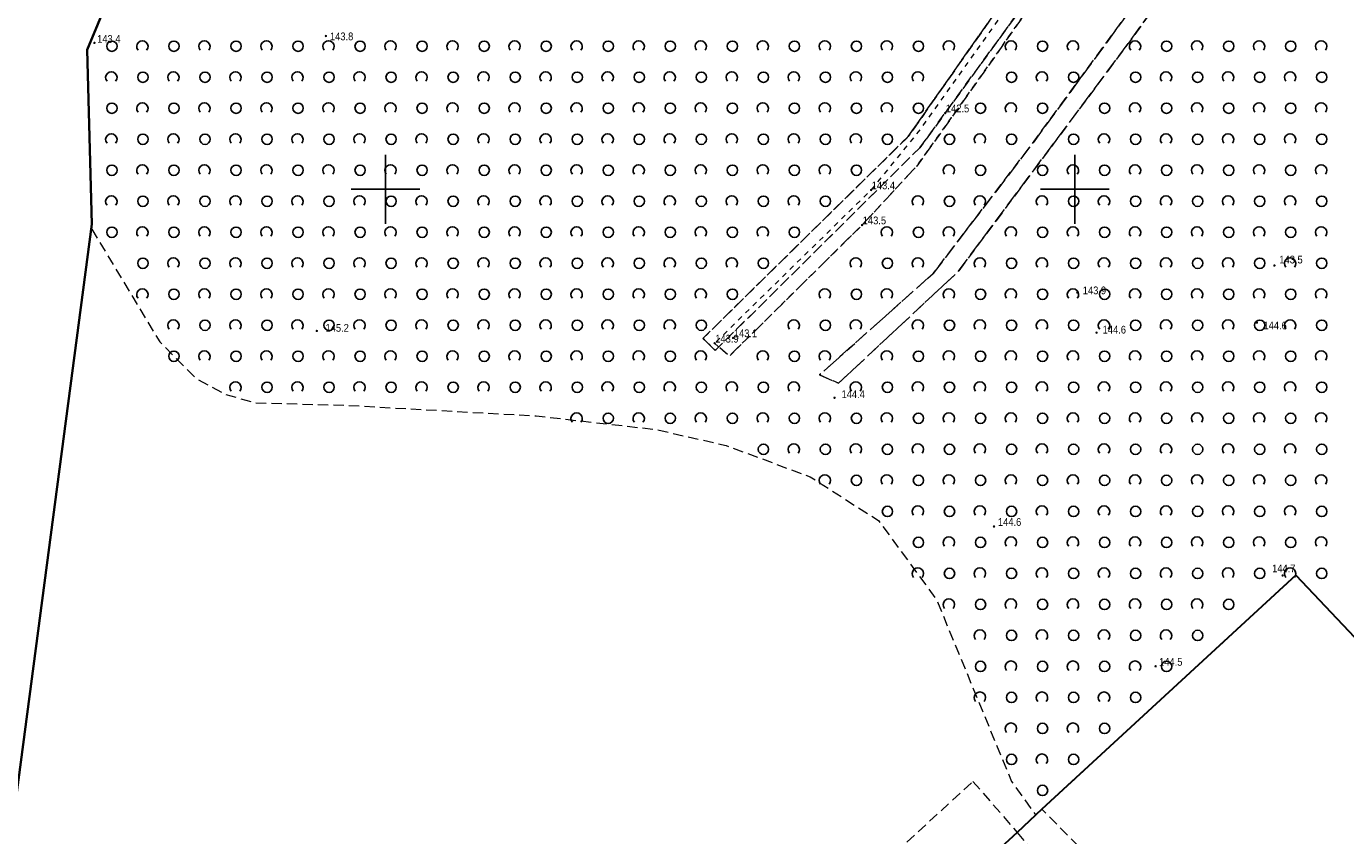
# Model space of a CAD drawing. Header units: metres. Extents: x 5548743 to 5556416, y 5707500 to 5714000.
# Tile 142 of 203: x 5554048 to 5554239, y 5710306 to 5710424. Entities that reach past the tile are written whole.
import ezdxf

# ---------------------------------------------------------------- set-up
doc = ezdxf.new("R2010")
doc.units = ezdxf.units.M
doc.header["$MEASUREMENT"] = 0
for name, pattern in [('0.75_0.75', [1.5, 0.75, -0.75]), ('1.5_0.75', [2.25, 1.5, -0.75]), ('2.25_0.75', [3, 2.25, -0.75]), ('219-1000', [0])]:
    doc.linetypes.add(name, pattern=pattern)
doc.layers.get('0').update_dxf_attribs({"color": 2, "linetype": 'CONTINUOUS', "lineweight": 5})
for name, color, linetype in [('216-obręb ewidencyjny', 7, 'CONTINUOUS'), ('218-kontur użytku gruntowego', 7, 'CONTINUOUS'), ('219-działka ewidencyjna', 7, 'CONTINUOUS'), ('jezdnia', 7, 'CONTINUOUS'), ('pikieta naturalna', 7, 'CONTINUOUS'), ('pikieta naturalna-Atr2', 7, 'CONTINUOUS'), ('rów melioracyjny (poligon)', 7, 'CONTINUOUS'), ('Wstawianie ramki sekcyjnej z opisem', 7, 'CONTINUOUS'), ('zadrzewienie  zakrzewienie', 7, 'CONTINUOUS')]:
    doc.layers.add(name, color=color, linetype=linetype)
doc.styles.get("Standard").update_dxf_attribs({"font": 'Working1250', "width": 0.75})

# ---------------------------------------------------------------- blocks, each defined once
blk = doc.blocks.new('OTZK1')
at = {"color": 0, "linetype": 'Continuous'}
blk.add_circle((0, 0), 0.75, dxfattribs=at)
blk = doc.blocks.new('OTZK2')
at = {"color": 0, "linetype": 'Continuous'}
blk.add_arc((0, 0), 0.825, 318.85, 221.162, dxfattribs=at)
blk = doc.blocks.new('PW01')
at = {"linetype": 'Continuous', "lineweight": 13}
h = blk.add_hatch(color=0, dxfattribs=at)
edge = h.paths.add_edge_path()
edge.add_arc((0, 0), 0.18, 0, 360)
blk = doc.blocks.new('RAMKA1000K')
at = {"color": 0}
for p, q in [((500, 395), (500, 405)), ((600, 395), (600, 405)), ((495, 400), (505, 400)), ((595, 400), (605, 400))]:
    blk.add_line(p, q, dxfattribs=at)

msp = doc.modelspace()

# ---------------------------------------------------------------- linework, layer by layer
at = {"layer": '216-obręb ewidencyjny', "color": 4, "linetype": 'Continuous', "lineweight": 35, "flags": 128}
for points in [[(5554045.86, 5710307.34), (5554057.42, 5710394.92), (5554056.73, 5710420.22), (5554062.65, 5710434.58), (5554065.94, 5710439.28), (5554090.31, 5710453.78), (5554118.35, 5710480.93), (5554134.42, 5710494.53), (5554153.7, 5710513.41), (5554206.09, 5710523.49), (5554194.81, 5710573.13), (5554178.04, 5710646.86), (5554238.16, 5710658.89), (5554276.91, 5710687.13), (5554288.24, 5710695.38), (5554272.17, 5710738.55)], [(5554272.17, 5710738.55), (5554288.24, 5710695.38), (5554276.91, 5710687.13), (5554238.16, 5710658.89), (5554178.04, 5710646.86), (5554194.81, 5710573.13), (5554206.09, 5710523.49), (5554153.7, 5710513.41), (5554134.42, 5710494.53), (5554118.35, 5710480.93), (5554090.31, 5710453.78), (5554065.94, 5710439.28), (5554062.65, 5710434.58), (5554056.73, 5710420.22), (5554057.42, 5710394.92), (5554045.86, 5710307.34)]]:
    msp.add_lwpolyline(points, dxfattribs=at)
at = {"layer": '218-kontur użytku gruntowego', "color": 70, "linetype": '1.5_0.75', "lineweight": 18, "flags": 128}
for points in [[(5554232.93, 5710489.01), (5554175.82, 5710407.64)], [(5554175.82, 5710407.64), (5554232.93, 5710489.01)], [(5554177.53, 5710406.03), (5554228.28, 5710475.83)], [(5554228.28, 5710475.83), (5554177.53, 5710406.03)], [(5554056.73, 5710420.22), (5554062.65, 5710434.58)], [(5554062.65, 5710434.58), (5554056.73, 5710420.22)], [(5554057.42, 5710394.92), (5554056.73, 5710420.22)], [(5554056.73, 5710420.22), (5554057.42, 5710394.92)], [(5554175.82, 5710407.64), (5554146.05, 5710378.36)], [(5554146.05, 5710378.36), (5554175.82, 5710407.64)], [(5554147.84, 5710376.61), (5554177.53, 5710406.03)], [(5554177.53, 5710406.03), (5554147.84, 5710376.61)], [(5554045.86, 5710307.34), (5554057.42, 5710394.92)], [(5554057.42, 5710394.92), (5554045.86, 5710307.34)], [(5554146.05, 5710378.36), (5554147.84, 5710376.61)], [(5554147.84, 5710376.61), (5554146.05, 5710378.36)], [(5554213.13, 5710326.53), (5554232.07, 5710343.99)], [(5554232.07, 5710343.99), (5554240.55, 5710334.99)], [(5554195.23, 5710310.03), (5554213.13, 5710326.53)], [(5554144.16, 5710276.28), (5554185.22, 5710314.06)], [(5554185.22, 5710314.06), (5554191.65, 5710306.66)], [(5554191.65, 5710306.66), (5554195.23, 5710310.03)], [(5554195.23, 5710310.03), (5554191.65, 5710306.66)], [(5554206.84, 5710298.24), (5554195.23, 5710310.03)], [(5554191.65, 5710306.66), (5554194.59, 5710303.14)]]:
    msp.add_lwpolyline(points, dxfattribs=at)
at = {"layer": '219-działka ewidencyjna', "color": 94, "linetype": '219-1000', "lineweight": 30, "flags": 128}
for points in [[(5554062.65, 5710434.58), (5554056.73, 5710420.22)], [(5554056.73, 5710420.22), (5554057.42, 5710394.92)], [(5554057.42, 5710394.92), (5554045.86, 5710307.34)], [(5554232.07, 5710343.99), (5554195.23, 5710310.03)], [(5554232.07, 5710343.99), (5554240.55, 5710334.99)], [(5554195.23, 5710310.03), (5554191.65, 5710306.66)], [(5554191.65, 5710306.66), (5554150.58, 5710268.88)]]:
    msp.add_lwpolyline(points, dxfattribs=at)
at = {"layer": 'jezdnia', "color": 252, "linetype": '2.25_0.75', "lineweight": 18, "flags": 128}
msp.add_lwpolyline([(5554216.16, 5710527.44), (5554217.64, 5710524.46), (5554218.92, 5710520.45), (5554218.33, 5710509.44), (5554221.68, 5710485.42), (5554223.28, 5710475.26), (5554224.12, 5710469.93), (5554225.45, 5710461.49), (5554224.5, 5710452.71), (5554221.13, 5710444.69), (5554208.21, 5710426.22), (5554193.5, 5710406.16), (5554179.46, 5710387.79), (5554162.95, 5710373.05), (5554165.73, 5710371.86), (5554183.07, 5710388.06), (5554192.04, 5710400.08), (5554208.67, 5710422.4), (5554223.76, 5710443.66), (5554227.93, 5710456.64), (5554227.79, 5710464.27), (5554226.3, 5710473.02), (5554225.4, 5710478.28), (5554224.02, 5710486.38), (5554221.12, 5710510.69), (5554221.67, 5710519.63), (5554223.68, 5710524.66), (5554227.29, 5710527.87)], close=True, dxfattribs=at)
at = {"layer": 'rów melioracyjny (poligon)', "color": 252, "linetype": '0.75_0.75', "lineweight": 18, "flags": 128}
msp.add_lwpolyline([(5554147.75, 5710377.65), (5554149.87, 5710375.77), (5554169.13, 5710394.8), (5554177.06, 5710403.36), (5554182.13, 5710410.39), (5554210.77, 5710450.99), (5554208.62, 5710452.26), (5554177.57, 5710408.71), (5554170.44, 5710399.89)], close=True, dxfattribs=at)
at = {"layer": 'zadrzewienie  zakrzewienie', "color": 252, "linetype": '1.5_0.75', "lineweight": 18, "flags": 128}
msp.add_lwpolyline([(5554209.66, 5710527.33), (5554207.82, 5710529.44), (5554204.9, 5710528.71), (5554206.09, 5710523.49), (5554153.7, 5710513.41), (5554134.42, 5710494.53), (5554118.35, 5710480.93), (5554090.31, 5710453.78), (5554065.94, 5710439.28), (5554062.65, 5710434.58), (5554056.73, 5710420.22), (5554057.34, 5710394.33), (5554067.25, 5710377.84), (5554072.54, 5710372.5), (5554076.84, 5710370.21), (5554081.11, 5710369.02), (5554094.49, 5710368.64), (5554121.84, 5710367.11), (5554139.34, 5710365.12), (5554149.44, 5710362.8), (5554161.61, 5710358.27), (5554171.52, 5710351.92), (5554179.94, 5710340.44), (5554190.82, 5710314.04), (5554194.32, 5710309.17), (5554195.23, 5710310.03), (5554232.07, 5710343.99), (5554240.55, 5710334.99), (5554265.89, 5710358.74), (5554282.4, 5710349.17), (5554292.48, 5710342.31), (5554304.26, 5710328.81), (5554306.12, 5710338.85), (5554311.76, 5710348.16), (5554320.23, 5710366.98), (5554335.34, 5710405.83), (5554341.01, 5710420.02), (5554341.49, 5710420.99), (5554332.19, 5710433.4), (5554323.12, 5710411.99), (5554323.67, 5710411.09), (5554321.24, 5710410.44), (5554319.33, 5710412.29), (5554329.4, 5710436.75), (5554322.15, 5710453.89), (5554308.96, 5710444.96), (5554292.36, 5710431.8), (5554283.91, 5710425.75), (5554283.01, 5710426.91), (5554277.88, 5710423.34), (5554280.98, 5710399.35), (5554272.92, 5710386.93), (5554262.58, 5710370.41), (5554252.31, 5710361.92), (5554250.75, 5710363.62), (5554261.02, 5710372.02), (5554268.28, 5710383.82), (5554271.9, 5710389.79), (5554278.79, 5710399.71), (5554276, 5710413.8), (5554275.14, 5710417.83), (5554274.92, 5710423.09), (5554275.96, 5710427.32), (5554278.49, 5710432.51), (5554260.02, 5710455.13), (5554255.69, 5710459.76), (5554253.8, 5710462.83), (5554253.23, 5710465.71), (5554253.86, 5710468.95), (5554250.94, 5710472.32), (5554239.53, 5710481.7), (5554234.47, 5710486.87), (5554228.28, 5710475.83), (5554224.12, 5710469.93), (5554226.3, 5710473.02), (5554227.79, 5710464.27), (5554227.93, 5710456.64), (5554223.76, 5710443.66), (5554208.67, 5710422.4), (5554192.04, 5710400.08), (5554183.07, 5710388.06), (5554165.73, 5710371.86), (5554162.95, 5710373.05), (5554179.46, 5710387.79), (5554193.5, 5710406.16), (5554208.21, 5710426.22), (5554221.13, 5710444.69), (5554224.5, 5710452.71), (5554225.45, 5710461.49), (5554224.12, 5710469.93), (5554182.13, 5710410.39), (5554177.06, 5710403.36), (5554169.13, 5710394.8), (5554149.87, 5710375.77), (5554148.35, 5710377.11), (5554147.84, 5710376.61), (5554146.05, 5710378.36), (5554175.82, 5710407.64), (5554232.93, 5710489.01), (5554229.21, 5710494.16), (5554227.51, 5710499.08), (5554224.87, 5710505.33), (5554224.66, 5710509.11), (5554227.53, 5710513.98), (5554233.01, 5710517.44), (5554249.88, 5710523.85), (5554266.47, 5710532.61), (5554271.82, 5710536.43), (5554268.46, 5710539.75), (5554267.34, 5710539.23), (5554267.04, 5710539.62), (5554256.42, 5710534.69), (5554245.39, 5710531.1), (5554234.82, 5710528.9), (5554235.04, 5710527.35), (5554232, 5710526.95), (5554231.74, 5710528.44), (5554227.29, 5710527.87), (5554223.68, 5710524.66), (5554221.67, 5710519.63), (5554221.12, 5710510.69), (5554224.02, 5710486.38), (5554225.4, 5710478.28), (5554223.28, 5710475.26), (5554221.68, 5710485.42), (5554218.33, 5710509.44), (5554218.92, 5710520.45), (5554217.64, 5710524.46), (5554216.16, 5710527.44)], close=True, dxfattribs=at)

# ---------------------------------------------------------------- block references
at = {"layer": 'pikieta naturalna', "color": 252, "linetype": 'Continuous', "lineweight": 13}
for p in [(5554091.35, 5710422.24), (5554057.78, 5710421.24), (5554181.2, 5710411.06), (5554170.44, 5710399.89), (5554169.13, 5710394.8), (5554228.95, 5710388.93), (5554200.36, 5710385.02), (5554090.03, 5710379.44), (5554226.4, 5710380.65), (5554147.75, 5710377.65), (5554150.43, 5710378.43), (5554203.15, 5710379.19), (5554165.14, 5710369.74), (5554188.27, 5710351.06), (5554230.14, 5710343.95), (5554211.72, 5710330.77)]:
    msp.add_blockref('PW01', p, dxfattribs=at)
at = {"layer": 'Wstawianie ramki sekcyjnej z opisem', "color": 8, "linetype": 'Continuous', "lineweight": 5}
msp.add_blockref('RAMKA1000K', (5553600, 5710000), dxfattribs=at)
msp.add_blockref('RAMKA1000K', (5553600, 5710000), dxfattribs=at)
msp.add_blockref('RAMKA1000K', (5553600, 5710000), dxfattribs=at)
msp.add_blockref('RAMKA1000K', (5553600, 5710000), dxfattribs=at)
at = {"layer": 'zadrzewienie  zakrzewienie', "color": 3, "linetype": 'Continuous', "lineweight": 18}
for name, p in [('OTZK2', (5554064.729, 5710420.722)), ('OTZK2', (5554073.729, 5710420.722)), ('OTZK2', (5554082.729, 5710420.722)), ('OTZK2', (5554091.729, 5710420.722)), ('OTZK2', (5554100.729, 5710420.722)), ('OTZK2', (5554109.729, 5710420.722)), ('OTZK2', (5554118.729, 5710420.722)), ('OTZK2', (5554127.729, 5710420.722)), ('OTZK2', (5554136.729, 5710420.722)), ('OTZK2', (5554145.729, 5710420.722)), ('OTZK2', (5554154.729, 5710420.722)), ('OTZK2', (5554163.729, 5710420.722)), ('OTZK2', (5554172.729, 5710420.722)), ('OTZK2', (5554181.729, 5710420.722)), ('OTZK2', (5554190.729, 5710420.722)), ('OTZK2', (5554199.729, 5710420.722)), ('OTZK2', (5554208.729, 5710420.722)), ('OTZK2', (5554217.729, 5710420.722)), ('OTZK2', (5554226.729, 5710420.722)), ('OTZK2', (5554235.729, 5710420.722)), ('OTZK1', (5554060.316, 5710420.756)), ('OTZK1', (5554069.316, 5710420.756)), ('OTZK1', (5554078.316, 5710420.756)), ('OTZK1', (5554087.316, 5710420.756)), ('OTZK1', (5554096.316, 5710420.756)), ('OTZK1', (5554105.316, 5710420.756)), ('OTZK1', (5554114.316, 5710420.756)), ('OTZK1', (5554123.316, 5710420.756)), ('OTZK1', (5554132.316, 5710420.756)), ('OTZK1', (5554141.316, 5710420.756)), ('OTZK1', (5554150.316, 5710420.756)), ('OTZK1', (5554159.316, 5710420.756)), ('OTZK1', (5554168.316, 5710420.756)), ('OTZK1', (5554177.316, 5710420.756)), ('OTZK1', (5554195.316, 5710420.756)), ('OTZK1', (5554213.316, 5710420.756)), ('OTZK1', (5554222.316, 5710420.756)), ('OTZK1', (5554231.316, 5710420.756)), ('OTZK2', (5554060.229, 5710416.222)), ('OTZK1', (5554064.816, 5710416.256)), ('OTZK2', (5554069.229, 5710416.222)), ('OTZK1', (5554073.816, 5710416.256)), ('OTZK2', (5554078.229, 5710416.222)), ('OTZK1', (5554082.816, 5710416.256)), ('OTZK2', (5554087.229, 5710416.222)), ('OTZK1', (5554091.816, 5710416.256)), ('OTZK2', (5554096.229, 5710416.222)), ('OTZK1', (5554100.816, 5710416.256)), ('OTZK2', (5554105.229, 5710416.222)), ('OTZK1', (5554109.816, 5710416.256)), ('OTZK2', (5554114.229, 5710416.222)), ('OTZK1', (5554118.816, 5710416.256)), ('OTZK2', (5554123.229, 5710416.222)), ('OTZK1', (5554127.816, 5710416.256)), ('OTZK2', (5554132.229, 5710416.222)), ('OTZK1', (5554136.816, 5710416.256)), ('OTZK2', (5554141.229, 5710416.222)), ('OTZK1', (5554145.816, 5710416.256)), ('OTZK2', (5554150.229, 5710416.222)), ('OTZK1', (5554154.816, 5710416.256)), ('OTZK2', (5554159.229, 5710416.222)), ('OTZK1', (5554163.816, 5710416.256)), ('OTZK2', (5554168.229, 5710416.222)), ('OTZK1', (5554172.816, 5710416.256)), ('OTZK2', (5554177.229, 5710416.222)), ('OTZK1', (5554190.816, 5710416.256)), ('OTZK2', (5554195.229, 5710416.222)), ('OTZK1', (5554199.816, 5710416.256)), ('OTZK1', (5554208.816, 5710416.256)), ('OTZK2', (5554213.229, 5710416.222)), ('OTZK1', (5554217.816, 5710416.256)), ('OTZK2', (5554222.229, 5710416.222)), ('OTZK1', (5554226.816, 5710416.256)), ('OTZK2', (5554231.229, 5710416.222)), ('OTZK1', (5554235.816, 5710416.256)), ('OTZK1', (5554060.316, 5710411.756)), ('OTZK2', (5554064.729, 5710411.722)), ('OTZK1', (5554069.316, 5710411.756)), ('OTZK2', (5554073.729, 5710411.722)), ('OTZK1', (5554078.316, 5710411.756)), ('OTZK2', (5554082.729, 5710411.722)), ('OTZK1', (5554087.316, 5710411.756)), ('OTZK2', (5554091.729, 5710411.722)), ('OTZK1', (5554096.316, 5710411.756)), ('OTZK2', (5554100.729, 5710411.722)), ('OTZK1', (5554105.316, 5710411.756)), ('OTZK2', (5554109.729, 5710411.722)), ('OTZK1', (5554114.316, 5710411.756)), ('OTZK2', (5554118.729, 5710411.722)), ('OTZK1', (5554123.316, 5710411.756)), ('OTZK2', (5554127.729, 5710411.722)), ('OTZK1', (5554132.316, 5710411.756)), ('OTZK2', (5554136.729, 5710411.722)), ('OTZK1', (5554141.316, 5710411.756)), ('OTZK2', (5554145.729, 5710411.722)), ('OTZK1', (5554150.316, 5710411.756)), ('OTZK2', (5554154.729, 5710411.722)), ('OTZK1', (5554159.316, 5710411.756)), ('OTZK2', (5554163.729, 5710411.722)), ('OTZK1', (5554168.316, 5710411.756)), ('OTZK2', (5554172.729, 5710411.722)), ('OTZK1', (5554177.316, 5710411.756)), ('OTZK1', (5554186.316, 5710411.756)), ('OTZK2', (5554190.729, 5710411.722)), ('OTZK1', (5554195.316, 5710411.756)), ('OTZK1', (5554204.316, 5710411.756)), ('OTZK2', (5554208.729, 5710411.722)), ('OTZK1', (5554213.316, 5710411.756)), ('OTZK2', (5554217.729, 5710411.722)), ('OTZK1', (5554222.316, 5710411.756)), ('OTZK2', (5554226.729, 5710411.722)), ('OTZK1', (5554231.316, 5710411.756)), ('OTZK2', (5554235.729, 5710411.722)), ('OTZK2', (5554060.229, 5710407.222)), ('OTZK1', (5554064.816, 5710407.256)), ('OTZK2', (5554069.229, 5710407.222)), ('OTZK1', (5554073.816, 5710407.256)), ('OTZK2', (5554078.229, 5710407.222)), ('OTZK1', (5554082.816, 5710407.256)), ('OTZK2', (5554087.229, 5710407.222)), ('OTZK1', (5554091.816, 5710407.256)), ('OTZK2', (5554096.229, 5710407.222)), ('OTZK1', (5554100.816, 5710407.256)), ('OTZK2', (5554105.229, 5710407.222)), ('OTZK1', (5554109.816, 5710407.256)), ('OTZK2', (5554114.229, 5710407.222)), ('OTZK1', (5554118.816, 5710407.256)), ('OTZK2', (5554123.229, 5710407.222)), ('OTZK1', (5554127.816, 5710407.256)), ('OTZK2', (5554132.229, 5710407.222)), ('OTZK1', (5554136.816, 5710407.256)), ('OTZK2', (5554141.229, 5710407.222)), ('OTZK1', (5554145.816, 5710407.256)), ('OTZK2', (5554150.229, 5710407.222)), ('OTZK1', (5554154.816, 5710407.256)), ('OTZK2', (5554159.229, 5710407.222)), ('OTZK1', (5554163.816, 5710407.256)), ('OTZK2', (5554168.229, 5710407.222)), ('OTZK1', (5554172.816, 5710407.256)), ('OTZK1', (5554181.816, 5710407.256)), ('OTZK2', (5554186.229, 5710407.222)), ('OTZK1', (5554190.816, 5710407.256)), ('OTZK1', (5554199.816, 5710407.256)), ('OTZK2', (5554204.229, 5710407.222)), ('OTZK1', (5554208.816, 5710407.256)), ('OTZK2', (5554213.229, 5710407.222)), ('OTZK1', (5554217.816, 5710407.256)), ('OTZK2', (5554222.229, 5710407.222)), ('OTZK1', (5554226.816, 5710407.256)), ('OTZK2', (5554231.229, 5710407.222)), ('OTZK1', (5554235.816, 5710407.256)), ('OTZK1', (5554060.316, 5710402.756)), ('OTZK2', (5554064.729, 5710402.722)), ('OTZK1', (5554069.316, 5710402.756)), ('OTZK2', (5554073.729, 5710402.722)), ('OTZK1', (5554078.316, 5710402.756)), ('OTZK2', (5554082.729, 5710402.722)), ('OTZK1', (5554087.316, 5710402.756)), ('OTZK2', (5554091.729, 5710402.722)), ('OTZK1', (5554096.316, 5710402.756)), ('OTZK2', (5554100.729, 5710402.722)), ('OTZK1', (5554105.316, 5710402.756)), ('OTZK2', (5554109.729, 5710402.722)), ('OTZK1', (5554114.316, 5710402.756)), ('OTZK2', (5554118.729, 5710402.722)), ('OTZK1', (5554123.316, 5710402.756)), ('OTZK2', (5554127.729, 5710402.722)), ('OTZK1', (5554132.316, 5710402.756)), ('OTZK2', (5554136.729, 5710402.722)), ('OTZK1', (5554141.316, 5710402.756)), ('OTZK2', (5554145.729, 5710402.722)), ('OTZK1', (5554150.316, 5710402.756)), ('OTZK2', (5554154.729, 5710402.722)), ('OTZK1', (5554159.316, 5710402.756)), ('OTZK2', (5554163.729, 5710402.722)), ('OTZK1', (5554168.316, 5710402.756)), ('OTZK2', (5554181.729, 5710402.722)), ('OTZK1', (5554186.316, 5710402.756)), ('OTZK1', (5554195.316, 5710402.756)), ('OTZK2', (5554199.729, 5710402.722)), ('OTZK1', (5554204.316, 5710402.756)), ('OTZK2', (5554208.729, 5710402.722)), ('OTZK1', (5554213.316, 5710402.756)), ('OTZK2', (5554217.729, 5710402.722)), ('OTZK1', (5554222.316, 5710402.756)), ('OTZK2', (5554226.729, 5710402.722)), ('OTZK1', (5554231.316, 5710402.756)), ('OTZK2', (5554235.729, 5710402.722)), ('OTZK2', (5554060.229, 5710398.222)), ('OTZK1', (5554064.816, 5710398.256)), ('OTZK2', (5554069.229, 5710398.222)), ('OTZK1', (5554073.816, 5710398.256)), ('OTZK2', (5554078.229, 5710398.222)), ('OTZK1', (5554082.816, 5710398.256)), ('OTZK2', (5554087.229, 5710398.222)), ('OTZK1', (5554091.816, 5710398.256)), ('OTZK2', (5554096.229, 5710398.222)), ('OTZK1', (5554100.816, 5710398.256)), ('OTZK2', (5554105.229, 5710398.222)), ('OTZK1', (5554109.816, 5710398.256)), ('OTZK2', (5554114.229, 5710398.222)), ('OTZK1', (5554118.816, 5710398.256)), ('OTZK2', (5554123.229, 5710398.222)), ('OTZK1', (5554127.816, 5710398.256)), ('OTZK2', (5554132.229, 5710398.222)), ('OTZK1', (5554136.816, 5710398.256)), ('OTZK2', (5554141.229, 5710398.222)), ('OTZK1', (5554145.816, 5710398.256)), ('OTZK2', (5554150.229, 5710398.222)), ('OTZK1', (5554154.816, 5710398.256)), ('OTZK2', (5554159.229, 5710398.222)), ('OTZK1', (5554163.816, 5710398.256)), ('OTZK2', (5554177.229, 5710398.222)), ('OTZK1', (5554181.816, 5710398.256)), ('OTZK2', (5554186.229, 5710398.222)), ('OTZK2', (5554195.229, 5710398.222)), ('OTZK1', (5554199.816, 5710398.256)), ('OTZK2', (5554204.229, 5710398.222)), ('OTZK1', (5554208.816, 5710398.256)), ('OTZK2', (5554213.229, 5710398.222)), ('OTZK1', (5554217.816, 5710398.256)), ('OTZK2', (5554222.229, 5710398.222)), ('OTZK1', (5554226.816, 5710398.256)), ('OTZK2', (5554231.229, 5710398.222)), ('OTZK1', (5554235.816, 5710398.256)), ('OTZK1', (5554060.316, 5710393.756)), ('OTZK2', (5554064.729, 5710393.722)), ('OTZK1', (5554069.316, 5710393.756)), ('OTZK2', (5554073.729, 5710393.722)), ('OTZK1', (5554078.316, 5710393.756)), ('OTZK2', (5554082.729, 5710393.722)), ('OTZK1', (5554087.316, 5710393.756)), ('OTZK2', (5554091.729, 5710393.722)), ('OTZK1', (5554096.316, 5710393.756)), ('OTZK2', (5554100.729, 5710393.722)), ('OTZK1', (5554105.316, 5710393.756)), ('OTZK2', (5554109.729, 5710393.722)), ('OTZK1', (5554114.316, 5710393.756)), ('OTZK2', (5554118.729, 5710393.722)), ('OTZK1', (5554123.316, 5710393.756)), ('OTZK2', (5554127.729, 5710393.722)), ('OTZK1', (5554132.316, 5710393.756)), ('OTZK2', (5554136.729, 5710393.722)), ('OTZK1', (5554141.316, 5710393.756)), ('OTZK2', (5554145.729, 5710393.722)), ('OTZK1', (5554150.316, 5710393.756)), ('OTZK2', (5554154.729, 5710393.722)), ('OTZK1', (5554159.316, 5710393.756)), ('OTZK2', (5554172.729, 5710393.722)), ('OTZK1', (5554177.316, 5710393.756)), ('OTZK2', (5554181.729, 5710393.722)), ('OTZK2', (5554190.729, 5710393.722)), ('OTZK1', (5554195.316, 5710393.756)), ('OTZK2', (5554199.729, 5710393.722)), ('OTZK1', (5554204.316, 5710393.756)), ('OTZK2', (5554208.729, 5710393.722)), ('OTZK1', (5554213.316, 5710393.756)), ('OTZK2', (5554217.729, 5710393.722)), ('OTZK1', (5554222.316, 5710393.756)), ('OTZK2', (5554226.729, 5710393.722)), ('OTZK1', (5554231.316, 5710393.756)), ('OTZK2', (5554235.729, 5710393.722)), ('OTZK1', (5554064.816, 5710389.256)), ('OTZK2', (5554069.229, 5710389.222)), ('OTZK1', (5554073.816, 5710389.256)), ('OTZK2', (5554078.229, 5710389.222)), ('OTZK1', (5554082.816, 5710389.256)), ('OTZK2', (5554087.229, 5710389.222)), ('OTZK1', (5554091.816, 5710389.256)), ('OTZK2', (5554096.229, 5710389.222)), ('OTZK1', (5554100.816, 5710389.256)), ('OTZK2', (5554105.229, 5710389.222)), ('OTZK1', (5554109.816, 5710389.256)), ('OTZK2', (5554114.229, 5710389.222)), ('OTZK1', (5554118.816, 5710389.256)), ('OTZK2', (5554123.229, 5710389.222)), ('OTZK1', (5554127.816, 5710389.256)), ('OTZK2', (5554132.229, 5710389.222)), ('OTZK1', (5554136.816, 5710389.256)), ('OTZK2', (5554141.229, 5710389.222)), ('OTZK1', (5554145.816, 5710389.256)), ('OTZK2', (5554150.229, 5710389.222)), ('OTZK1', (5554154.816, 5710389.256)), ('OTZK2', (5554168.229, 5710389.222)), ('OTZK1', (5554172.816, 5710389.256)), ('OTZK2', (5554177.229, 5710389.222)), ('OTZK2', (5554186.229, 5710389.222)), ('OTZK1', (5554190.816, 5710389.256)), ('OTZK2', (5554195.229, 5710389.222)), ('OTZK1', (5554199.816, 5710389.256)), ('OTZK2', (5554204.229, 5710389.222)), ('OTZK1', (5554208.816, 5710389.256)), ('OTZK2', (5554213.229, 5710389.222)), ('OTZK1', (5554217.816, 5710389.256)), ('OTZK2', (5554222.229, 5710389.222)), ('OTZK1', (5554226.816, 5710389.256)), ('OTZK2', (5554231.229, 5710389.222)), ('OTZK1', (5554235.816, 5710389.256)), ('OTZK2', (5554064.729, 5710384.722)), ('OTZK1', (5554069.316, 5710384.756)), ('OTZK2', (5554073.729, 5710384.722)), ('OTZK1', (5554078.316, 5710384.756)), ('OTZK2', (5554082.729, 5710384.722)), ('OTZK1', (5554087.316, 5710384.756)), ('OTZK2', (5554091.729, 5710384.722)), ('OTZK1', (5554096.316, 5710384.756)), ('OTZK2', (5554100.729, 5710384.722)), ('OTZK1', (5554105.316, 5710384.756)), ('OTZK2', (5554109.729, 5710384.722)), ('OTZK1', (5554114.316, 5710384.756)), ('OTZK2', (5554118.729, 5710384.722)), ('OTZK1', (5554123.316, 5710384.756)), ('OTZK2', (5554127.729, 5710384.722)), ('OTZK1', (5554132.316, 5710384.756)), ('OTZK2', (5554136.729, 5710384.722)), ('OTZK1', (5554141.316, 5710384.756)), ('OTZK2', (5554145.729, 5710384.722)), ('OTZK1', (5554150.316, 5710384.756)), ('OTZK2', (5554163.729, 5710384.722)), ('OTZK1', (5554168.316, 5710384.756)), ('OTZK2', (5554172.729, 5710384.722)), ('OTZK2', (5554181.729, 5710384.722)), ('OTZK1', (5554186.316, 5710384.756)), ('OTZK2', (5554190.729, 5710384.722)), ('OTZK1', (5554195.316, 5710384.756)), ('OTZK2', (5554199.729, 5710384.722)), ('OTZK1', (5554204.316, 5710384.756)), ('OTZK2', (5554208.729, 5710384.722)), ('OTZK1', (5554213.316, 5710384.756)), ('OTZK2', (5554217.729, 5710384.722)), ('OTZK1', (5554222.316, 5710384.756)), ('OTZK2', (5554226.729, 5710384.722)), ('OTZK1', (5554231.316, 5710384.756)), ('OTZK2', (5554235.729, 5710384.722)), ('OTZK2', (5554069.229, 5710380.222)), ('OTZK1', (5554073.816, 5710380.256)), ('OTZK2', (5554078.229, 5710380.222)), ('OTZK1', (5554082.816, 5710380.256)), ('OTZK2', (5554087.229, 5710380.222)), ('OTZK1', (5554091.816, 5710380.256)), ('OTZK2', (5554096.229, 5710380.222)), ('OTZK1', (5554100.816, 5710380.256)), ('OTZK2', (5554105.229, 5710380.222)), ('OTZK1', (5554109.816, 5710380.256)), ('OTZK2', (5554114.229, 5710380.222)), ('OTZK1', (5554118.816, 5710380.256)), ('OTZK2', (5554123.229, 5710380.222)), ('OTZK1', (5554127.816, 5710380.256)), ('OTZK2', (5554132.229, 5710380.222)), ('OTZK1', (5554136.816, 5710380.256)), ('OTZK2', (5554141.229, 5710380.222)), ('OTZK1', (5554145.816, 5710380.256)), ('OTZK2', (5554159.229, 5710380.222)), ('OTZK1', (5554163.816, 5710380.256)), ('OTZK2', (5554168.229, 5710380.222)), ('OTZK2', (5554177.229, 5710380.222)), ('OTZK1', (5554181.816, 5710380.256)), ('OTZK2', (5554186.229, 5710380.222)), ('OTZK1', (5554190.816, 5710380.256)), ('OTZK2', (5554195.229, 5710380.222)), ('OTZK1', (5554199.816, 5710380.256)), ('OTZK2', (5554204.229, 5710380.222)), ('OTZK1', (5554208.816, 5710380.256)), ('OTZK2', (5554213.229, 5710380.222)), ('OTZK1', (5554217.816, 5710380.256)), ('OTZK2', (5554222.229, 5710380.222)), ('OTZK1', (5554226.816, 5710380.256)), ('OTZK2', (5554231.229, 5710380.222)), ('OTZK1', (5554235.816, 5710380.256)), ('OTZK1', (5554069.316, 5710375.756)), ('OTZK2', (5554073.729, 5710375.722)), ('OTZK1', (5554078.316, 5710375.756)), ('OTZK2', (5554082.729, 5710375.722)), ('OTZK1', (5554087.316, 5710375.756)), ('OTZK2', (5554091.729, 5710375.722)), ('OTZK1', (5554096.316, 5710375.756)), ('OTZK2', (5554100.729, 5710375.722)), ('OTZK1', (5554105.316, 5710375.756)), ('OTZK2', (5554109.729, 5710375.722)), ('OTZK1', (5554114.316, 5710375.756)), ('OTZK2', (5554118.729, 5710375.722)), ('OTZK1', (5554123.316, 5710375.756)), ('OTZK2', (5554127.729, 5710375.722)), ('OTZK1', (5554132.316, 5710375.756)), ('OTZK2', (5554136.729, 5710375.722)), ('OTZK1', (5554141.316, 5710375.756)), ('OTZK2', (5554145.729, 5710375.722)), ('OTZK2', (5554154.729, 5710375.722)), ('OTZK1', (5554159.316, 5710375.756)), ('OTZK2', (5554163.729, 5710375.722)), ('OTZK2', (5554172.729, 5710375.722)), ('OTZK1', (5554177.316, 5710375.756)), ('OTZK2', (5554181.729, 5710375.722)), ('OTZK1', (5554186.316, 5710375.756)), ('OTZK2', (5554190.729, 5710375.722)), ('OTZK1', (5554195.316, 5710375.756)), ('OTZK2', (5554199.729, 5710375.722)), ('OTZK1', (5554204.316, 5710375.756)), ('OTZK2', (5554208.729, 5710375.722)), ('OTZK1', (5554213.316, 5710375.756)), ('OTZK2', (5554217.729, 5710375.722)), ('OTZK1', (5554222.316, 5710375.756)), ('OTZK2', (5554226.729, 5710375.722)), ('OTZK1', (5554231.316, 5710375.756)), ('OTZK2', (5554235.729, 5710375.722)), ('OTZK2', (5554078.229, 5710371.222)), ('OTZK1', (5554082.816, 5710371.256)), ('OTZK2', (5554087.229, 5710371.222)), ('OTZK1', (5554091.816, 5710371.256)), ('OTZK2', (5554096.229, 5710371.222)), ('OTZK1', (5554100.816, 5710371.256)), ('OTZK2', (5554105.229, 5710371.222)), ('OTZK1', (5554109.816, 5710371.256)), ('OTZK2', (5554114.229, 5710371.222)), ('OTZK1', (5554118.816, 5710371.256)), ('OTZK2', (5554123.229, 5710371.222)), ('OTZK1', (5554127.816, 5710371.256)), ('OTZK2', (5554132.229, 5710371.222)), ('OTZK1', (5554136.816, 5710371.256)), ('OTZK2', (5554141.229, 5710371.222)), ('OTZK1', (5554145.816, 5710371.256)), ('OTZK2', (5554150.229, 5710371.222)), ('OTZK1', (5554154.816, 5710371.256)), ('OTZK2', (5554159.229, 5710371.222)), ('OTZK2', (5554168.229, 5710371.222)), ('OTZK1', (5554172.816, 5710371.256)), ('OTZK2', (5554177.229, 5710371.222)), ('OTZK1', (5554181.816, 5710371.256)), ('OTZK2', (5554186.229, 5710371.222)), ('OTZK1', (5554190.816, 5710371.256)), ('OTZK2', (5554195.229, 5710371.222)), ('OTZK1', (5554199.816, 5710371.256)), ('OTZK2', (5554204.229, 5710371.222)), ('OTZK1', (5554208.816, 5710371.256)), ('OTZK2', (5554213.229, 5710371.222)), ('OTZK1', (5554217.816, 5710371.256)), ('OTZK2', (5554222.229, 5710371.222)), ('OTZK1', (5554226.816, 5710371.256)), ('OTZK2', (5554231.229, 5710371.222)), ('OTZK1', (5554235.816, 5710371.256)), ('OTZK2', (5554127.729, 5710366.722)), ('OTZK1', (5554132.316, 5710366.756)), ('OTZK2', (5554136.729, 5710366.722)), ('OTZK1', (5554141.316, 5710366.756)), ('OTZK2', (5554145.729, 5710366.722)), ('OTZK1', (5554150.316, 5710366.756)), ('OTZK2', (5554154.729, 5710366.722)), ('OTZK1', (5554159.316, 5710366.756)), ('OTZK2', (5554163.729, 5710366.722)), ('OTZK1', (5554168.316, 5710366.756)), ('OTZK2', (5554172.729, 5710366.722)), ('OTZK1', (5554177.316, 5710366.756)), ('OTZK2', (5554181.729, 5710366.722)), ('OTZK1', (5554186.316, 5710366.756)), ('OTZK2', (5554190.729, 5710366.722)), ('OTZK1', (5554195.316, 5710366.756)), ('OTZK2', (5554199.729, 5710366.722)), ('OTZK1', (5554204.316, 5710366.756)), ('OTZK2', (5554208.729, 5710366.722)), ('OTZK1', (5554213.316, 5710366.756)), ('OTZK2', (5554217.729, 5710366.722)), ('OTZK1', (5554222.316, 5710366.756)), ('OTZK2', (5554226.729, 5710366.722)), ('OTZK1', (5554231.316, 5710366.756)), ('OTZK2', (5554235.729, 5710366.722)), ('OTZK1', (5554154.816, 5710362.256)), ('OTZK2', (5554159.229, 5710362.222)), ('OTZK1', (5554163.816, 5710362.256)), ('OTZK2', (5554168.229, 5710362.222)), ('OTZK1', (5554172.816, 5710362.256)), ('OTZK2', (5554177.229, 5710362.222)), ('OTZK1', (5554181.816, 5710362.256)), ('OTZK2', (5554186.229, 5710362.222)), ('OTZK1', (5554190.816, 5710362.256)), ('OTZK2', (5554195.229, 5710362.222)), ('OTZK1', (5554199.816, 5710362.256)), ('OTZK2', (5554204.229, 5710362.222)), ('OTZK1', (5554208.816, 5710362.256)), ('OTZK2', (5554213.229, 5710362.222)), ('OTZK1', (5554217.816, 5710362.256)), ('OTZK2', (5554222.229, 5710362.222)), ('OTZK1', (5554226.816, 5710362.256)), ('OTZK2', (5554231.229, 5710362.222)), ('OTZK1', (5554235.816, 5710362.256)), ('OTZK2', (5554163.729, 5710357.722)), ('OTZK1', (5554168.316, 5710357.756)), ('OTZK2', (5554172.729, 5710357.722)), ('OTZK1', (5554177.316, 5710357.756)), ('OTZK2', (5554181.729, 5710357.722)), ('OTZK1', (5554186.316, 5710357.756)), ('OTZK2', (5554190.729, 5710357.722)), ('OTZK1', (5554195.316, 5710357.756)), ('OTZK2', (5554199.729, 5710357.722)), ('OTZK1', (5554204.316, 5710357.756)), ('OTZK2', (5554208.729, 5710357.722)), ('OTZK1', (5554213.316, 5710357.756)), ('OTZK2', (5554217.729, 5710357.722)), ('OTZK1', (5554222.316, 5710357.756)), ('OTZK2', (5554226.729, 5710357.722)), ('OTZK1', (5554231.316, 5710357.756)), ('OTZK2', (5554235.729, 5710357.722)), ('OTZK1', (5554172.816, 5710353.256)), ('OTZK2', (5554177.229, 5710353.222)), ('OTZK1', (5554181.816, 5710353.256)), ('OTZK2', (5554186.229, 5710353.222)), ('OTZK1', (5554190.816, 5710353.256)), ('OTZK2', (5554195.229, 5710353.222)), ('OTZK1', (5554199.816, 5710353.256)), ('OTZK2', (5554204.229, 5710353.222)), ('OTZK1', (5554208.816, 5710353.256)), ('OTZK2', (5554213.229, 5710353.222)), ('OTZK1', (5554217.816, 5710353.256)), ('OTZK2', (5554222.229, 5710353.222)), ('OTZK1', (5554226.816, 5710353.256)), ('OTZK2', (5554231.229, 5710353.222)), ('OTZK1', (5554235.816, 5710353.256)), ('OTZK1', (5554177.316, 5710348.756)), ('OTZK2', (5554181.729, 5710348.722)), ('OTZK1', (5554186.316, 5710348.756)), ('OTZK2', (5554190.729, 5710348.722)), ('OTZK1', (5554195.316, 5710348.756)), ('OTZK2', (5554199.729, 5710348.722)), ('OTZK1', (5554204.316, 5710348.756)), ('OTZK2', (5554208.729, 5710348.722)), ('OTZK1', (5554213.316, 5710348.756)), ('OTZK2', (5554217.729, 5710348.722)), ('OTZK1', (5554222.316, 5710348.756)), ('OTZK2', (5554226.729, 5710348.722)), ('OTZK1', (5554231.316, 5710348.756)), ('OTZK2', (5554235.729, 5710348.722)), ('OTZK2', (5554177.229, 5710344.222)), ('OTZK1', (5554181.816, 5710344.256)), ('OTZK2', (5554186.229, 5710344.222)), ('OTZK1', (5554190.816, 5710344.256)), ('OTZK2', (5554195.229, 5710344.222)), ('OTZK1', (5554199.816, 5710344.256)), ('OTZK2', (5554204.229, 5710344.222)), ('OTZK1', (5554208.816, 5710344.256)), ('OTZK2', (5554213.229, 5710344.222)), ('OTZK1', (5554217.816, 5710344.256)), ('OTZK2', (5554222.229, 5710344.222)), ('OTZK1', (5554226.816, 5710344.256)), ('OTZK2', (5554231.229, 5710344.222)), ('OTZK1', (5554235.816, 5710344.256)), ('OTZK2', (5554181.729, 5710339.722)), ('OTZK1', (5554186.316, 5710339.756)), ('OTZK2', (5554190.729, 5710339.722)), ('OTZK1', (5554195.316, 5710339.756)), ('OTZK2', (5554199.729, 5710339.722)), ('OTZK1', (5554204.316, 5710339.756)), ('OTZK2', (5554208.729, 5710339.722)), ('OTZK1', (5554213.316, 5710339.756)), ('OTZK2', (5554217.729, 5710339.722)), ('OTZK1', (5554222.316, 5710339.756)), ('OTZK2', (5554186.229, 5710335.222)), ('OTZK1', (5554190.816, 5710335.256)), ('OTZK2', (5554195.229, 5710335.222)), ('OTZK1', (5554199.816, 5710335.256)), ('OTZK2', (5554204.229, 5710335.222)), ('OTZK1', (5554208.816, 5710335.256)), ('OTZK2', (5554213.229, 5710335.222)), ('OTZK1', (5554217.816, 5710335.256)), ('OTZK2', (5554190.729, 5710330.722)), ('OTZK2', (5554199.729, 5710330.722)), ('OTZK2', (5554208.729, 5710330.722)), ('OTZK1', (5554186.316, 5710330.756)), ('OTZK1', (5554195.316, 5710330.756)), ('OTZK1', (5554204.316, 5710330.756)), ('OTZK1', (5554213.316, 5710330.756)), ('OTZK2', (5554186.229, 5710326.222)), ('OTZK1', (5554190.816, 5710326.256)), ('OTZK2', (5554195.229, 5710326.222)), ('OTZK1', (5554199.816, 5710326.256)), ('OTZK2', (5554204.229, 5710326.222)), ('OTZK1', (5554208.816, 5710326.256)), ('OTZK2', (5554190.729, 5710321.722)), ('OTZK1', (5554195.316, 5710321.756)), ('OTZK2', (5554199.729, 5710321.722)), ('OTZK1', (5554204.316, 5710321.756)), ('OTZK1', (5554190.816, 5710317.256)), ('OTZK2', (5554195.229, 5710317.222)), ('OTZK1', (5554199.816, 5710317.256)), ('OTZK1', (5554195.316, 5710312.756))]:
    msp.add_blockref(name, p, dxfattribs=at)

# ---------------------------------------------------------------- texts
at = {"layer": 'pikieta naturalna-Atr2', "color": 252, "width": 0.9}
for s, p in [('143.4', (5554058.17, 5710421.25)), ('143.8', (5554091.94, 5710421.62)), ('142.5', (5554181.29, 5710411.16)), ('143.4', (5554170.53, 5710399.99)), ('143.5', (5554169.23, 5710394.91)), ('143.5', (5554229.66, 5710389.23)), ('143.9', (5554201.15, 5710384.76)), ('145.2', (5554091.3, 5710379.32)), ('143.1', (5554150.53, 5710378.53)), ('144.6', (5554204.03, 5710379.06)), ('144.6', (5554227.36, 5710379.67)), ('143.9', (5554147.84, 5710377.75)), ('144.4', (5554166.15, 5710369.69)), ('144.6', (5554188.84, 5710351.15)), ('144.7', (5554228.62, 5710344.41)), ('144.5', (5554212.22, 5710330.85))]:
    msp.add_text(s, height=1.125, dxfattribs=at).set_placement(p)

doc.saveas('drawing.dxf')
